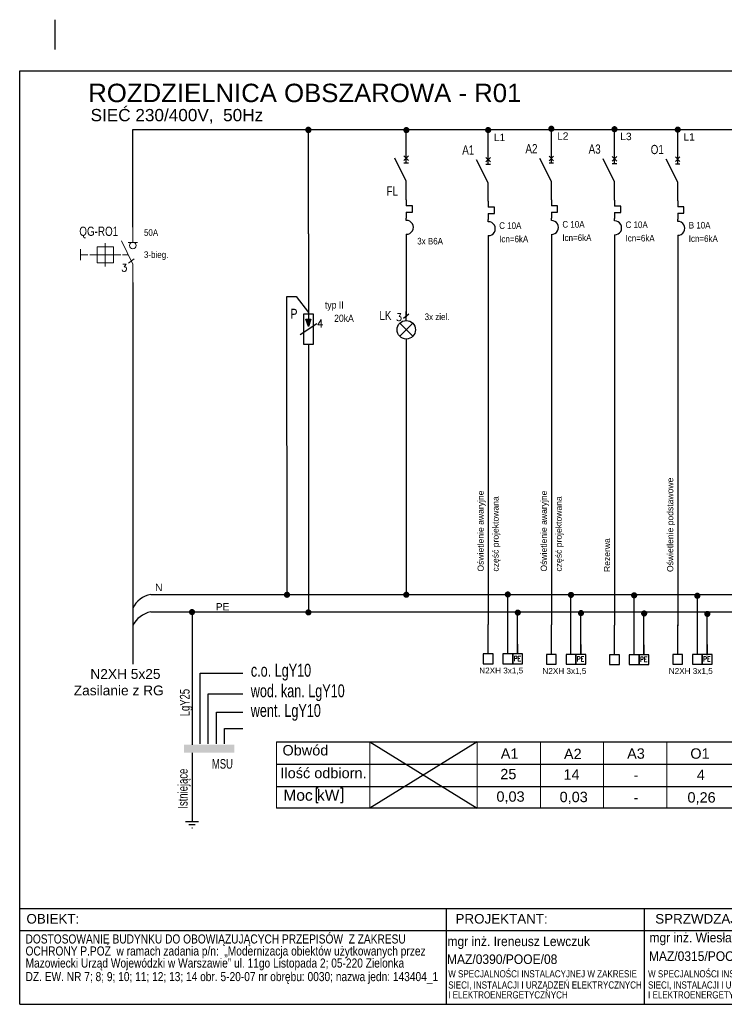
# Model space of a CAD drawing. Header units: millimetres. Extents: x 83969 to 164243, y -22860 to 4849.
# Tile 13 of 116: x 163266 to 163323, y -22523 to -22443. Entities that reach past the tile are written whole.
import ezdxf
from ezdxf.enums import TextEntityAlignment as Align

# ---------------------------------------------------------------- set-up
doc = ezdxf.new("R2010")
doc.units = ezdxf.units.MM
for name, pattern in [('ACAD_ISO04W100', [30, 24, -3, 0, -3]), ('DASHDOT', [25.4, 12.7, -6.35, 0, -6.35]), ('DASHED', [19.05, 12.7, -6.35])]:
    doc.linetypes.add(name, pattern=pattern)
doc.layers.get('0').update_dxf_attribs({"color": 251, "lineweight": 0})
for name, color, linetype in [('! GB N', 5, 'Continuous'), ('! GB Odbiory', 7, 'Continuous'), ('! GB Opis', 7, 'Continuous'), ('! GB PE', 96, 'Continuous'), ('! GB Przewody', 7, 'Continuous'), ('! GB Zabezpieczenia', 7, 'Continuous'), ('!TABELKA', 7, 'Continuous'), ('2DE_TXTART', 7, 'Continuous'), ('2DE_TXTCAR', 7, 'Continuous'), ('2DE_TXTFUN', 7, 'Continuous'), ('2DE_TXTLNK', 7, 'Continuous'), ('2DE_TXTMAN', 7, 'Continuous'), ('2DE_TXTNUM', 7, 'Continuous'), ('2DE_TXTORD', 7, 'Continuous'), ('2DE_TXTOTH', 7, 'Continuous'), ('2DE_TXTPFN', 7, 'Continuous'), ('2DE_TXTPIN', 7, 'Continuous'), ('B_strefy', 253, 'Continuous'), ('BGRUBA', 5, 'Continuous'), ('ROZDZIELNICE', 7, 'Continuous')]:
    doc.layers.add(name, color=color, linetype=linetype)
for name, color, linetype, lineweight in [('2DE_OBJ_Hager', 7, 'Continuous', 18), ('E_schematy 2', 3, 'Continuous', 20), ('E_TXT', 3, 'Continuous', 25)]:
    doc.layers.add(name, color=color, linetype=linetype, lineweight=lineweight)
doc.styles.add('Arial', font='arial.ttf')
doc.styles.add('CP_ATTR', font='ROMANS.SHX')
doc.styles.add('CP_ELATT', font='cp_simplex.shx')
doc.styles.add('CP_ELATT_IT', font='cp_simplex.shx', dxfattribs={"oblique": 15})
doc.styles.add('Romans', font='romans.shx', dxfattribs={"width": 0.8})
doc.styles.get("Standard").update_dxf_attribs({"font": 'arial.ttf'})

# ---------------------------------------------------------------- blocks, each defined once
blk = doc.blocks.new('cpelv_niecJ7_ns0085')
for p, q in [((-0.74, 3.15), (0.74, 4.35)), ((0, 2.5), (0, 5)), ((1.77, 1.77), (-1.77, -1.77)), ((-1.77, 1.77), (1.77, -1.77)), ((0, -2.5), (0, -5))]:
    blk.add_line(p, q)
blk.add_circle((0, 0), 2.5)
at = {"style": 'CP_ATTR'}
blk.add_text('3', height=2, dxfattribs=at).set_placement((-2.81, 2.41))
at = {"linetype": 'ByBlock', "style": 'CP_ELATT_IT', "flags": 9}
for tag in ['VOLTAGE', 'IP', 'CURRENT', 'EL-STATUS', 'POWER', 'PRODUCT-TYPE', 'NUMBER', 'GROUP', 'NAME']:
    blk.add_attdef(tag, (1, 0.94), '', height=0.1, dxfattribs=at)
at = {"layer": '2DE_TXTART', "linetype": 'ByBlock', "style": 'CP_ELATT', "width": 0.9, "flags": 8}
blk.add_attdef('ARTICLE', (5, 2.64), '', height=1.8, dxfattribs=at)
at = {"layer": '2DE_TXTCAR', "linetype": 'ByBlock', "style": 'CP_ELATT', "width": 0.8, "flags": 8}
blk.add_attdef('CHARACTER', text='', height=2.5, dxfattribs=at).set_placement((-4, -1.36), align=Align.RIGHT)
at = {"layer": '2DE_TXTFUN', "linetype": 'ByBlock', "style": 'CP_ELATT', "width": 0.9, "flags": 8}
blk.add_attdef('FUNCTION', (5, -6.36), '', height=1.8, dxfattribs=at)
at = {"layer": '2DE_TXTLNK', "linetype": 'ByBlock', "style": 'CP_ELATT_IT', "oblique": 15, "width": 0.8, "flags": 8}
blk.add_attdef('LINK', text='', height=2.5, dxfattribs=at).set_placement((-4, -5.36), align=Align.RIGHT)
at = {"layer": '2DE_TXTMAN', "linetype": 'ByBlock', "style": 'CP_ELATT', "width": 0.9, "flags": 8}
blk.add_attdef('PRODUCER', (5, -0.36), '', height=1.8, dxfattribs=at)
at = {"layer": '2DE_TXTNUM', "linetype": 'ByBlock', "style": 'CP_ELATT', "width": 0.8, "flags": 8}
blk.add_attdef('TAG', text='', height=2.5, dxfattribs=at).set_placement((-4, 2.64), align=Align.RIGHT)
at = {"layer": '2DE_TXTORD', "linetype": 'ByBlock', "style": 'CP_ELATT', "width": 0.9, "flags": 8}
blk.add_attdef('ORDER-NO', (5, -3.36), '', height=1.8, dxfattribs=at)
at = {"layer": '2DE_TXTOTH', "linetype": 'ByBlock', "style": 'CP_ELATT', "width": 0.9, "flags": 8}
blk.add_attdef('OTHER', (5, -9.36), '', height=1.8, dxfattribs=at)
at = {"layer": '2DE_TXTPFN', "linetype": 'ByBlock', "style": 'CP_ELATT', "width": 0.8, "flags": 8}
blk.add_attdef('CF1', (0.5, 5.5), '', height=1.8, dxfattribs=at)
blk.add_attdef('CF2', text='', height=1.8, dxfattribs=at).set_placement((0.5, -5.5), align=Align.TOP_LEFT)
at = {"layer": '2DE_TXTPIN', "linetype": 'ByBlock', "style": 'CP_ELATT', "width": 0.8, "flags": 8}
blk.add_attdef('CP1', (-0.8, 5), '', height=1.8, rotation=90, dxfattribs=at)
blk.add_attdef('CP2', text='', height=1.8, rotation=90, dxfattribs=at).set_placement((-0.8, -5), align=Align.RIGHT)
blk = doc.blocks.new('cpelv_niec07_ns0026h')
for p, q in [((0, 2.5), (0, 7.5)), ((0, -2.5), (-3.12, 3.75)), ((0.62, 4.38), (-0.63, 3.12)), ((-0.63, 4.38), (0.62, 3.12)), ((-0.63, 2.5), (0.62, 2.5)), ((0, -7.5), (0, -2.5)), ((0, -7.5), (0, -9.15)), ((1.7, -9.15), (0, -9.15)), ((1.7, -10.85), (1.7, -9.15)), ((0, -10.85), (1.7, -10.85)), ((0, -10.85), (0, -12.5)), ((0, -13.12), (0, -12.5)), ((0, -16.87), (0, -17.5))]:
    blk.add_line(p, q)
at = {"linetype": 'Continuous'}
blk.add_line((0, -17.5), (0, -22.5), dxfattribs=at)
blk.add_arc((0.06, -15), 1.88, 268.2798, 91.7202)
at = {"linetype": 'ByBlock', "style": 'CP_ELATT_IT', "flags": 9}
for tag in ['VOLTAGE', 'IP', 'CURRENT', 'EL-STATUS', 'POWER', 'PRODUCT-TYPE', 'NUMBER', 'GROUP', 'NAME']:
    blk.add_attdef(tag, (1, 0.94), '', height=0.1, dxfattribs=at)
at = {"layer": '2DE_TXTART', "linetype": 'ByBlock', "style": 'CP_ELATT', "width": 0.9, "flags": 8}
blk.add_attdef('ARTICLE', (3, 5.14), '', height=1.8, dxfattribs=at)
at = {"layer": '2DE_TXTCAR', "linetype": 'ByBlock', "style": 'CP_ELATT', "width": 0.8, "flags": 8}
blk.add_attdef('CHARACTER', text='', height=2.5, dxfattribs=at).set_placement((-4, -6.86), align=Align.RIGHT)
at = {"layer": '2DE_TXTFUN', "linetype": 'ByBlock', "style": 'CP_ELATT', "width": 0.9, "flags": 8}
blk.add_attdef('FUNCTION', (3, -3.86), '', height=1.8, dxfattribs=at)
at = {"layer": '2DE_TXTLNK', "linetype": 'ByBlock', "style": 'CP_ELATT_IT', "oblique": 15, "width": 0.8, "flags": 8}
blk.add_attdef('LINK', text='', height=2.5, dxfattribs=at).set_placement((-4, -10.86), align=Align.RIGHT)
at = {"layer": '2DE_TXTMAN', "linetype": 'ByBlock', "style": 'CP_ELATT', "width": 0.9, "flags": 8}
blk.add_attdef('PRODUCER', (3, 2.14), '', height=1.8, dxfattribs=at)
at = {"layer": '2DE_TXTNUM', "linetype": 'ByBlock', "style": 'CP_ELATT', "width": 0.8, "flags": 8}
blk.add_attdef('TAG', text='', height=2.5, dxfattribs=at).set_placement((-4, 5.14), align=Align.RIGHT)
at = {"layer": '2DE_TXTORD', "linetype": 'ByBlock', "style": 'CP_ELATT', "width": 0.9, "flags": 8}
blk.add_attdef('ORDER-NO', (3, -0.86), '', height=1.8, dxfattribs=at)
at = {"layer": '2DE_TXTOTH', "linetype": 'ByBlock', "style": 'CP_ELATT', "width": 0.9, "flags": 8}
blk.add_attdef('OTHER', (3, -6.86), '', height=1.8, dxfattribs=at)
at = {"layer": '2DE_TXTPFN', "linetype": 'ByBlock', "style": 'CP_ELATT', "width": 0.8, "flags": 8}
blk.add_attdef('CF1', (0.5, 8), '', height=1.8, dxfattribs=at)
blk.add_attdef('CF2', text='', height=1.8, dxfattribs=at).set_placement((0.5, -23), align=Align.TOP_LEFT)
at = {"layer": '2DE_TXTPIN', "linetype": 'ByBlock', "style": 'CP_ELATT', "width": 0.8, "flags": 8}
blk.add_attdef('CP1', (-0.8, 5.5), '', height=1.8, rotation=90, dxfattribs=at)
blk.add_attdef('CP2', text='', height=1.8, rotation=90, dxfattribs=at).set_placement((-0.8, -20.5), align=Align.RIGHT)
blk = doc.blocks.new('ramka A4')
at = {"linetype": 'ByBlock', "ltscale": 10}
blk.add_line((7.46, 199.45), (7.46, 205.66), dxfattribs=at)
for p, q in [((0.08, 0), (0.08, 195)), ((0.08, 195), (287.46, 195)), ((287.46, 0), (287.46, 195)), ((0.08, 20), (287.46, 20)), ((89.13, 20), (89.13, 0)), ((130.5, 20), (130.5, 0)), ((172.08, 20), (172.08, 0)), ((202.17, 20), (202.17, 0)), ((249.93, 20), (249.93, 0)), ((269.04, 20), (269.04, 0)), ((0.08, 15.39), (287.46, 15.39)), ((0.08, 0), (287.46, 0))]:
    blk.add_line(p, q)
for points in [[(249.93, 9.44), (269.04, 9.44)], [(249.93, 5.53), (269.04, 5.53)]]:
    blk.add_lwpolyline(points)
at = {"layer": '!TABELKA', "style": 'Arial'}
for s, height, width, p in [('DOSTOSOWANIE BUDYNKU DO OBOWIĄZUJĄCYCH PRZEPISÓW  Z ZAKRESU ', 1.9, 0.8, (1.3, 12.7)), ('mgr inż. Ireneusz Lewczuk', 2, 0.9, (89.41, 12.16)), ('mgr inż. Wiesław Kołodziej', 2, 0.9, (131.59, 12.94)), ('OCHRONY P.POŻ  w ramach zadania p/n:  „Modernizacja obiektów użytkowanych przez ', 1.9, 0.8, (1.3, 10.19)), ('mgr inż. Piotr Tarasiuk', 2, 0.9, (173.3, 11.9)), ('MAZ/0390/POOE/08', 2, 0.9, (89.3, 8.42)), ('MAZ/0315/POOE/15', 2, 0.9, (131.47, 9.06)), ('Mazowiecki Urząd Wojewódzki w Warszawie” ul. 11go Listopada 2; 05-220 Zielonka ', 1.9, 0.8, (1.3, 7.67)), ('DZ. EW. NR 7; 8; 9; 10; 11; 12; 13; 14 obr. 5-20-07 nr obrębu: 0030; nazwa jedn: 143404_1', 1.9, 0.8, (1.3, 4.84)), ('W SPECJALNOŚCI INSTALACYJNEJ W ZAKRESIE ', 1.5, 0.8, (89.57, 5.62)), ('W SPECJALNOŚCI INSTALACYJNEJ W ZAKRESIE ', 1.5, 0.8, (131.3, 5.62)), ('SIECI, INSTALACJI I URZĄDZEŃ ELEKTRYCZNYCH ', 1.5, 0.8, (89.57, 3.29)), ('SIECI, INSTALACJI I URZĄDZEŃ ELEKTRYCZNYCH ', 1.5, 0.8, (131.3, 3.29)), ('I ELEKTROENERGETYCZNYCH', 1.5, 0.8, (89.57, 1.22)), ('I ELEKTROENERGETYCZNYCH', 1.5, 0.8, (131.3, 1.22))]:
    blk.add_text(s, height=height, dxfattribs=dict(at, width=width)).set_placement(p)
at = {"style": 'Arial'}
for s, p in [('OBIEKT:', (1.49, 16.86)), ('PROJEKTANT:', (91.09, 16.86)), ('SPRZWDZAJĄCY:', (132.8, 16.86)), ('OPRACOWANIE:', (174.08, 16.86)), ('TEMAT:', (204.17, 16.86)), ('BRANŻA:', (251.93, 16.86)), ('NR RYS.', (269.46, 16.86)), ('FAZA:', (251.94, 6.5))]:
    blk.add_text(s, height=2, dxfattribs=at).set_placement(p)
blk = doc.blocks.new('cpelv_nJ7_22_03_00B4')
h = blk.add_hatch(color=256)
h.paths.add_polyline_path([(-0.62, 2.5), (0, 0.62), (0, 2.5)])
h.paths.add_polyline_path([(0, 2.5), (0, 0.62), (0.62, 2.5)])
for p, q in [((0, 7.5), (0, 0.62)), ((-0.62, 2.5), (0.62, 2.5)), ((0, 0.62), (-0.62, 2.5)), ((0.62, 2.5), (0, 0.62)), ((-2.09, -1.38), (2.09, 1.38)), ((0, -3.75), (0, -7.5))]:
    blk.add_line(p, q)
blk.add_lwpolyline([(-1.25, 3.75), (-1.25, -3.75), (1.25, -3.75), (1.25, 3.75)], close=True)
at = {"style": 'CP_ATTR'}
blk.add_text('4', height=2, dxfattribs=at).set_placement((2.09, 1.38), align=Align.MIDDLE_LEFT)
at = {"linetype": 'ByBlock', "style": 'CP_ELATT_IT', "flags": 9}
for tag in ['VOLTAGE', 'IP', 'CURRENT', 'EL-STATUS', 'POWER', 'PRODUCT-TYPE', 'NUMBER', 'GROUP', 'NAME']:
    blk.add_attdef(tag, (1, -1.56), '', height=0.1, dxfattribs=at)
at = {"layer": '2DE_TXTART', "linetype": 'ByBlock', "style": 'CP_ELATT', "width": 0.9, "flags": 8}
blk.add_attdef('ARTICLE', (5, 5.14), '', height=1.8, dxfattribs=at)
at = {"layer": '2DE_TXTCAR', "linetype": 'ByBlock', "style": 'CP_ELATT', "width": 0.8, "flags": 8}
blk.add_attdef('CHARACTER', text='', height=2.5, dxfattribs=at).set_placement((-4, -6.86), align=Align.RIGHT)
at = {"layer": '2DE_TXTFUN', "linetype": 'ByBlock', "style": 'CP_ELATT', "width": 0.9, "flags": 8}
blk.add_attdef('FUNCTION', (5, -3.86), '', height=1.8, dxfattribs=at)
at = {"layer": '2DE_TXTLNK', "linetype": 'ByBlock', "style": 'CP_ELATT_IT', "oblique": 15, "width": 0.8, "flags": 8}
blk.add_attdef('LINK', text='', height=2.5, dxfattribs=at).set_placement((-4, -10.86), align=Align.RIGHT)
at = {"layer": '2DE_TXTMAN', "linetype": 'ByBlock', "style": 'CP_ELATT', "width": 0.9, "flags": 8}
blk.add_attdef('PRODUCER', (5, 2.14), '', height=1.8, dxfattribs=at)
at = {"layer": '2DE_TXTNUM', "linetype": 'ByBlock', "style": 'CP_ELATT', "width": 0.8, "flags": 8}
blk.add_attdef('TAG', text='', height=2.5, dxfattribs=at).set_placement((-4, 5.14), align=Align.RIGHT)
at = {"layer": '2DE_TXTORD', "linetype": 'ByBlock', "style": 'CP_ELATT', "width": 0.9, "flags": 8}
blk.add_attdef('ORDER-NO', (5, -0.86), '', height=1.8, dxfattribs=at)
at = {"layer": '2DE_TXTOTH', "linetype": 'ByBlock', "style": 'CP_ELATT', "width": 0.9, "flags": 8}
blk.add_attdef('OTHER', (5, -6.86), '', height=1.8, dxfattribs=at)
at = {"layer": '2DE_TXTPFN', "linetype": 'ByBlock', "style": 'CP_ELATT', "width": 0.8, "flags": 8}
blk.add_attdef('CF1', (0.5, 8), '', height=1.8, dxfattribs=at)
blk.add_attdef('CF2', text='', height=1.8, dxfattribs=at).set_placement((0.5, -8), align=Align.TOP_LEFT)
at = {"layer": '2DE_TXTPIN', "linetype": 'ByBlock', "style": 'CP_ELATT', "width": 0.8, "flags": 8}
blk.add_attdef('CP1', (-0.8, 5.5), '', height=1.8, rotation=90, dxfattribs=at)
blk.add_attdef('CP2', text='', height=1.8, rotation=90, dxfattribs=at).set_placement((-0.8, -5.5), align=Align.RIGHT)
blk = doc.blocks.new('ZER')
at = {"color": 0, "linetype": 'Continuous'}
for p, q in [((20, 5.9), (-20, 5.9)), ((10, 15.9), (-10, 15.9)), ((0.8, 25.6), (-1.1, 25.6)), ((0, 0), (0, 5.9))]:
    blk.add_line(p, q, dxfattribs=at)
blk = doc.blocks.new('cpelv_n07_cp_09_N0d90')
for p, q in [((0, 3.38), (0, 7.5)), ((-7.5, 2.2), (-7.5, 3.2)), ((0, -2.5), (-3.12, 3.75)), ((-1.25, 3.38), (1.25, 3.38)), ((-14.2, 1.5), (-14.2, -1.5)), ((-14.2, 0), (-12.2, 0)), ((-11.7, 0), (-9.7, 0)), ((-9.7, 0), (-5.3, 0)), ((-7.5, 2.2), (-7.5, -2.2)), ((-5.3, 0), (-3.3, 0)), ((-2.8, 0), (-1.25, 0)), ((-7.5, -3.2), (-7.5, -2.2)), ((-1.16, -2.26), (0.32, -1.06)), ((0, -3.75), (0, -2.5)), ((0, -7.5), (0, -3.75))]:
    blk.add_line(p, q)
blk.add_lwpolyline([(-9.7, -2.2), (-5.3, -2.2), (-5.3, 2.2), (-9.7, 2.2)], close=True)
blk.add_circle((0, 2.5), 0.884)
at = {"style": 'CP_ATTR'}
blk.add_text('3', height=2, dxfattribs=at).set_placement((-3.19, -4.5))
at = {"linetype": 'ByBlock', "style": 'CP_ELATT_IT', "flags": 9}
for tag in ['VOLTAGE', 'IP', 'CURRENT', 'EL-STATUS', 'POWER', 'PRODUCT-TYPE', 'NUMBER', 'GROUP', 'NAME']:
    blk.add_attdef(tag, (1, -1.56), '', height=0.1, dxfattribs=at)
at = {"layer": '2DE_TXTART', "linetype": 'ByBlock', "style": 'CP_ELATT', "width": 0.9, "flags": 8}
blk.add_attdef('ARTICLE', (3, 5.14), '', height=1.8, dxfattribs=at)
at = {"layer": '2DE_TXTCAR', "linetype": 'ByBlock', "style": 'CP_ELATT', "width": 0.8, "flags": 8}
blk.add_attdef('CHARACTER', text='', height=2.5, dxfattribs=at).set_placement((-4, -6.86), align=Align.RIGHT)
at = {"layer": '2DE_TXTFUN', "linetype": 'ByBlock', "style": 'CP_ELATT', "width": 0.9, "flags": 8}
blk.add_attdef('FUNCTION', (3, -3.86), '', height=1.8, dxfattribs=at)
at = {"layer": '2DE_TXTLNK', "linetype": 'ByBlock', "style": 'CP_ELATT_IT', "oblique": 15, "width": 0.8, "flags": 8}
blk.add_attdef('LINK', text='', height=2.5, dxfattribs=at).set_placement((-4, -10.86), align=Align.RIGHT)
at = {"layer": '2DE_TXTMAN', "linetype": 'ByBlock', "style": 'CP_ELATT', "width": 0.9, "flags": 8}
blk.add_attdef('PRODUCER', (3, 2.14), '', height=1.8, dxfattribs=at)
at = {"layer": '2DE_TXTNUM', "linetype": 'ByBlock', "style": 'CP_ELATT', "width": 0.8, "flags": 8}
blk.add_attdef('TAG', text='', height=2.5, dxfattribs=at).set_placement((-4, 5.14), align=Align.RIGHT)
at = {"layer": '2DE_TXTORD', "linetype": 'ByBlock', "style": 'CP_ELATT', "width": 0.9, "flags": 8}
blk.add_attdef('ORDER-NO', (3, -0.86), '', height=1.8, dxfattribs=at)
at = {"layer": '2DE_TXTOTH', "linetype": 'ByBlock', "style": 'CP_ELATT', "width": 0.9, "flags": 8}
blk.add_attdef('OTHER', (3, -6.86), '', height=1.8, dxfattribs=at)
at = {"layer": '2DE_TXTPFN', "linetype": 'ByBlock', "style": 'CP_ELATT', "width": 0.8, "flags": 8}
blk.add_attdef('CF1', (0.5, 8), '', height=1.8, dxfattribs=at)
blk.add_attdef('CF2', text='', height=1.8, dxfattribs=at).set_placement((0.5, -8), align=Align.TOP_LEFT)
at = {"layer": '2DE_TXTPIN', "linetype": 'ByBlock', "style": 'CP_ELATT', "width": 0.8, "flags": 8}
blk.add_attdef('CP1', (-0.8, 5.5), '', height=1.8, rotation=90, dxfattribs=at)
blk.add_attdef('CP2', text='', height=1.8, rotation=90, dxfattribs=at).set_placement((-0.8, -5.5), align=Align.RIGHT)
blk = doc.blocks.new('LISTWA 1_N_PE')
for p, q in [((0, -24), (0, 0)), ((16, -24), (16, -8)), ((24, -16), (24, -24))]:
    blk.add_line(p, q)
for points in [[(-4, -32), (4, -32), (4, -24), (-4, -24)], [(12, -32), (20, -32), (20, -24), (12, -24)], [(20, -32), (28, -32), (28, -24), (20, -24)]]:
    blk.add_lwpolyline(points, close=True)
at = {"style": 'Romans', "width": 0.8}
blk.add_text('PE', height=4, dxfattribs=at).set_placement((20.73, -29.79))
at = {"width": 0.75}
blk.add_attdef('N', (12.85, -30.3), '', height=4, dxfattribs=at)
for tag, p in [('PRZEWÓD', (-4.36, -39.93)), ('MOC', (6.8, -47.63))]:
    blk.add_attdef(tag, p, '', height=4.75)
at = {"flags": 4}
blk.add_attdef('NR ', (9.64, -55.59), '', height=4.75, dxfattribs=at)

msp = doc.modelspace()

# ---------------------------------------------------------------- hatches: boundary and pattern name
at = {"layer": '! GB PE', "linetype": 'ACAD_ISO04W100'}
for points in [[(163279.369, -22502.326), (163281.994, -22502.326), (163281.994, -22502.982), (163279.369, -22502.982)], [(163280.854, -22502.326), (163283.479, -22502.326), (163283.479, -22502.982), (163280.854, -22502.982)]]:
    msp.add_hatch(color=96, dxfattribs=at).paths.add_polyline_path(points)

# ---------------------------------------------------------------- linework, layer by layer
at = {"layer": '! GB N'}
msp.add_line((163297.469, -22470.026), (163297.469, -22490.111), dxfattribs=at)
at = {"layer": '! GB N', "ltscale": 2}
msp.add_line((163276.674, -22490.076), (163378.069, -22490.076), dxfattribs=at)
at = {"layer": '! GB N'}
for points in [[(163287.763, -22490.11), (163287.76, -22465.817), (163288.504, -22465.814)], [(163288.504, -22465.814), (163289.504, -22467.109)]]:
    msp.add_lwpolyline(points, dxfattribs=at)
at = {"layer": '! GB N', "color": 5, "linetype": 'DASHED', "ltscale": 2, "const_width": 0.25}
for points in [[(163305.617, -22490.086, 1), (163305.867, -22490.086, 1)], [(163310.763, -22490.122, 1), (163311.013, -22490.122, 1)], [(163315.908, -22490.158, 1), (163316.158, -22490.158, 1)], [(163321.054, -22490.193, 1), (163321.304, -22490.193, 1)]]:
    msp.add_lwpolyline(points, format="xyb", close=True, dxfattribs=at)
at = {"layer": '! GB N', "const_width": 0.25}
for points in [[(163287.638, -22490.112, 1), (163287.888, -22490.112, 1)], [(163297.348, -22490.111, 1), (163297.598, -22490.111, 1)]]:
    msp.add_lwpolyline(points, format="xyb", close=True, dxfattribs=at)
at = {"layer": '! GB N', "ltscale": 2}
msp.add_arc((163277.032, -22492.045), 2.001, 100.30922, 155.60395, dxfattribs=at)
at = {"layer": '! GB PE', "ltscale": 2}
msp.add_line((163276.674, -22491.508), (163378.069, -22491.517), dxfattribs=at)
msp.add_lwpolyline([(163289.504, -22470.903), (163289.504, -22491.554)], dxfattribs=at)
at = {"layer": '! GB PE', "color": 96, "linetype": 'DASHDOT', "ltscale": 2, "const_width": 0.25}
for points in [[(163279.899, -22491.518, 1), (163280.149, -22491.518, 1)], [(163289.379, -22491.547, 1), (163289.629, -22491.547, 1)]]:
    msp.add_lwpolyline(points, format="xyb", close=True, dxfattribs=at)
at = {"layer": '! GB PE', "ltscale": 2}
msp.add_arc((163277.032, -22493.477), 2.001, 100.30922, 155.60395, dxfattribs=at)
at = {"layer": '! GB Przewody'}
for p, q in [((163289.504, -22454.247), (163289.504, -22452.258)), ((163297.469, -22454.236), (163297.469, -22452.484)), ((163304.142, -22454.609), (163304.142, -22452.255)), ((163309.288, -22454.505), (163309.288, -22452.15)), ((163314.433, -22454.541), (163314.433, -22452.186)), ((163319.579, -22454.576), (163319.579, -22452.221)), ((163289.504, -22460.707), (163289.504, -22454.247)), ((163289.504, -22460.707), (163289.504, -22466.961)), ((163297.469, -22461.211), (163297.469, -22467.465))]:
    msp.add_line(p, q, dxfattribs=at)
at = {"layer": '! GB Przewody', "linetype": 'ACAD_ISO04W100', "ltscale": 4}
msp.add_line((163280.024, -22491.509), (163280.025, -22502.326), dxfattribs=at)
at = {"layer": '! GB Przewody', "linetype": 'ACAD_ISO04W100', "ltscale": 3}
for p, q in [((163280.682, -22502.25), (163280.682, -22496.506)), ((163280.682, -22496.506), (163284.151, -22496.506)), ((163281.338, -22498.188), (163284.151, -22498.188)), ((163281.338, -22502.25), (163281.338, -22498.188)), ((163282.009, -22499.687), (163284.151, -22499.687)), ((163282.009, -22502.25), (163282.009, -22499.687)), ((163282.665, -22501.015), (163284.151, -22501.015)), ((163282.665, -22502.25), (163282.665, -22501.015))]:
    msp.add_line(p, q, dxfattribs=at)
at = {"layer": '! GB Przewody', "linetype": 'ACAD_ISO04W100'}
msp.add_line((163280.025, -22502.982), (163280.025, -22508.481), dxfattribs=at)
at = {"layer": '! GB Przewody', "const_width": 0.25}
for points in [[(163289.374, -22452.226, 1), (163289.624, -22452.226, 1)], [(163289.379, -22452.258, 1), (163289.629, -22452.258, 1)], [(163297.359, -22452.258, 1), (163297.609, -22452.258, 1)], [(163304.017, -22452.255, 1), (163304.267, -22452.255, 1)], [(163309.163, -22452.15, 1), (163309.413, -22452.15, 1)], [(163314.308, -22452.186, 1), (163314.558, -22452.186, 1)], [(163319.454, -22452.221, 1), (163319.704, -22452.221, 1)], [(163306.433, -22491.564, 1), (163306.683, -22491.564, 1)], [(163311.578, -22491.6, 1), (163311.828, -22491.6, 1)], [(163316.724, -22491.635, 1), (163316.974, -22491.635, 1)], [(163321.87, -22491.671, 1), (163322.12, -22491.671, 1)]]:
    msp.add_lwpolyline(points, format="xyb", close=True, dxfattribs=at)
at = {"layer": '! GB Przewody'}
for points in [[(163275.211, -22452.221), (163378.069, -22452.221)], [(163275.211, -22460.167), (163275.211, -22452.221)], [(163304.142, -22462.542), (163304.142, -22492.528)], [(163309.288, -22462.438), (163309.288, -22492.564)], [(163314.433, -22462.473), (163314.433, -22492.599)], [(163319.579, -22462.43), (163319.579, -22492.635)], [(163305.742, -22494.69), (163305.741, -22490.086)], [(163310.888, -22494.726), (163310.887, -22490.122)], [(163316.034, -22494.761), (163316.033, -22490.158)], [(163321.18, -22494.797), (163321.179, -22490.193)], [(163306.542, -22494.928), (163306.542, -22491.635)], [(163311.688, -22494.964), (163311.688, -22491.671)], [(163316.833, -22494.999), (163316.833, -22491.706)], [(163321.979, -22495.035), (163321.979, -22491.742)]]:
    msp.add_lwpolyline(points, dxfattribs=at)
at = {"layer": 'B_strefy', "color": 7, "linetype": 'Continuous'}
for p, q in [((163286.906, -22503.9), (163378.069, -22503.9)), ((163286.906, -22505.73), (163378.069, -22505.73)), ((163378.069, -22507.497), (163286.906, -22507.497))]:
    msp.add_line(p, q, dxfattribs=at)
at = {"layer": 'BGRUBA', "color": 7, "linetype": 'Continuous'}
for p, q in [((163290.126, -22505.832), (163290.126, -22507.042)), ((163290.126, -22505.833), (163290.288, -22505.833)), ((163292.11, -22505.831), (163292.272, -22505.831)), ((163292.271, -22505.832), (163292.271, -22507.042)), ((163290.126, -22507.042), (163290.288, -22507.042)), ((163292.107, -22507.042), (163292.27, -22507.042))]:
    msp.add_line(p, q, dxfattribs=at)
at = {"layer": 'E_schematy 2', "color": 7, "linetype": 'Continuous'}
for p, q in [((163286.906, -22507.497), (163286.906, -22502.095)), ((163294.519, -22502.095), (163294.519, -22507.461)), ((163294.519, -22502.095), (163294.519, -22507.461)), ((163294.519, -22502.095), (163294.519, -22507.497)), ((163294.519, -22502.095), (163294.519, -22507.461)), ((163294.519, -22502.095), (163294.519, -22507.497)), ((163294.519, -22502.131), (163294.519, -22507.497)), ((163303.247, -22502.095), (163303.247, -22507.497)), ((163308.393, -22502.131), (163308.393, -22507.532)), ((163313.539, -22502.095), (163313.539, -22507.497)), ((163318.685, -22502.095), (163318.685, -22507.497)), ((163286.906, -22507.497), (163286.906, -22503.798)), ((163286.906, -22503.9), (163378.069, -22503.9)), ((163286.906, -22503.9), (163378.069, -22503.9)), ((163286.906, -22505.73), (163378.069, -22505.73)), ((163286.906, -22505.73), (163378.069, -22505.73)), ((163378.069, -22507.497), (163286.906, -22507.497)), ((163378.069, -22507.497), (163286.906, -22507.497))]:
    msp.add_line(p, q, dxfattribs=at)
at = {"layer": 'ROZDZIELNICE'}
for points in [[(163275.211, -22464.667), (163275.211, -22495.762)], [(163286.906, -22502.095), (163378.069, -22502.095)], [(163294.519, -22502.095), (163303.247, -22507.497)], [(163303.247, -22502.095), (163294.519, -22507.497)]]:
    msp.add_lwpolyline(points, dxfattribs=at)

# ---------------------------------------------------------------- block references
at = {"layer": '! GB Odbiory'}
ref = msp.add_blockref('LISTWA 1_N_PE', (163304.142, -22492.528), dxfattribs=dict(at, xscale=0.1, yscale=0.1, zscale=0.1))
ref.add_attrib('PRZEWÓD', 'N2XH 3x1,5', (163303.418, -22496.521), dxfattribs={"layer": '0', "height": 0.4752, "style": 'Arial'})
ref = msp.add_blockref('LISTWA 1_N_PE', (163309.288, -22492.564), dxfattribs=dict(at, xscale=0.1, yscale=0.1, zscale=0.1))
ref.add_attrib('PRZEWÓD', 'N2XH 3x1,5', (163308.564, -22496.557), dxfattribs={"layer": '0', "height": 0.4752, "style": 'Arial'})
at = {"layer": '! GB Odbiory', "xscale": 0.1, "yscale": 0.1, "zscale": 0.1}
msp.add_blockref('LISTWA 1_N_PE', (163314.433, -22492.599), dxfattribs=at)
at = {"layer": '! GB Odbiory'}
ref = msp.add_blockref('LISTWA 1_N_PE', (163319.579, -22492.564), dxfattribs=dict(at, xscale=0.1, yscale=0.1, zscale=0.1))
ref.add_attrib('PRZEWÓD', 'N2XH 3x1,5', (163318.855, -22496.558), dxfattribs={"layer": '0', "height": 0.4752, "style": 'Arial'})
at = {"layer": '! GB PE', "color": 3, "linetype": 'ACAD_ISO04W100', "xscale": 0.02625, "yscale": 0.02625, "zscale": 0.02625, "rotation": 180}
msp.add_blockref('ZER', (163280.029, -22508.418), dxfattribs=at)
at = {"layer": '! GB Zabezpieczenia'}
ref = msp.add_blockref('cpelv_niec07_ns0026h', (163297.469, -22455.678), dxfattribs=dict(at, xscale=0.3, yscale=0.3, zscale=0.3))
ref.add_attrib('TAG', 'FL', dxfattribs={"layer": '2DE_TXTNUM', "color": 7, "linetype": 'ByBlock', "height": 0.75, "style": 'CP_ELATT', "width": 0.8, "flags": 8}).set_placement((163296.802, -22457.597), align=Align.RIGHT)
ref.add_attrib('ARTICLE', '3x B6A', (163298.369, -22461.575), dxfattribs={"layer": '2DE_TXTART', "color": 7, "linetype": 'ByBlock', "height": 0.54, "style": 'CP_ELATT', "width": 0.9, "flags": 8})
ref = msp.add_blockref('cpelv_niec07_ns0026h', (163304.142, -22455.792), dxfattribs=dict(at, xscale=0.3, yscale=0.3, zscale=0.3))
ref.add_attrib('TAG', 'A1', dxfattribs={"layer": '2DE_TXTNUM', "color": 7, "linetype": 'ByBlock', "height": 0.75, "style": 'CP_ELATT', "width": 0.8, "flags": 8}).set_placement((163303.013, -22454.248), align=Align.RIGHT)
ref.add_attrib('ARTICLE', 'C 10A', (163305.042, -22460.309), dxfattribs={"layer": '2DE_TXTART', "color": 7, "linetype": 'ByBlock', "height": 0.54, "style": 'CP_ELATT', "width": 0.9, "flags": 8})
ref.add_attrib('PRODUCER', 'Icn=6kA', (163305.042, -22461.4), dxfattribs={"layer": '2DE_TXTMAN', "color": 7, "linetype": 'ByBlock', "height": 0.54, "style": 'CP_ELATT', "width": 0.9, "flags": 8})
ref = msp.add_blockref('cpelv_niec07_ns0026h', (163309.288, -22455.688), dxfattribs=dict(at, xscale=0.3, yscale=0.3, zscale=0.3))
ref.add_attrib('TAG', 'A2', dxfattribs={"layer": '2DE_TXTNUM', "color": 7, "linetype": 'ByBlock', "height": 0.75, "style": 'CP_ELATT', "width": 0.8, "flags": 8}).set_placement((163308.159, -22454.144), align=Align.RIGHT)
ref.add_attrib('ARTICLE', 'C 10A', (163310.188, -22460.204), dxfattribs={"layer": '2DE_TXTART', "color": 7, "linetype": 'ByBlock', "height": 0.54, "style": 'CP_ELATT', "width": 0.9, "flags": 8})
ref.add_attrib('PRODUCER', 'Icn=6kA', (163310.188, -22461.296), dxfattribs={"layer": '2DE_TXTMAN', "color": 7, "linetype": 'ByBlock', "height": 0.54, "style": 'CP_ELATT', "width": 0.9, "flags": 8})
ref = msp.add_blockref('cpelv_niec07_ns0026h', (163314.433, -22455.723), dxfattribs=dict(at, xscale=0.3, yscale=0.3, zscale=0.3))
ref.add_attrib('TAG', 'A3', dxfattribs={"layer": '2DE_TXTNUM', "color": 7, "linetype": 'ByBlock', "height": 0.75, "style": 'CP_ELATT', "width": 0.8, "flags": 8}).set_placement((163313.305, -22454.18), align=Align.RIGHT)
ref.add_attrib('ARTICLE', 'C 10A', (163315.333, -22460.24), dxfattribs={"layer": '2DE_TXTART', "color": 7, "linetype": 'ByBlock', "height": 0.54, "style": 'CP_ELATT', "width": 0.9, "flags": 8})
ref.add_attrib('PRODUCER', 'Icn=6kA', (163315.333, -22461.331), dxfattribs={"layer": '2DE_TXTMAN', "color": 7, "linetype": 'ByBlock', "height": 0.54, "style": 'CP_ELATT', "width": 0.9, "flags": 8})
ref = msp.add_blockref('cpelv_niec07_ns0026h', (163319.579, -22455.759), dxfattribs=dict(at, xscale=0.3, yscale=0.3, zscale=0.3))
ref.add_attrib('TAG', 'O1', dxfattribs={"layer": '2DE_TXTNUM', "color": 7, "linetype": 'ByBlock', "height": 0.75, "style": 'CP_ELATT', "width": 0.8, "flags": 8}).set_placement((163318.451, -22454.215), align=Align.RIGHT)
ref.add_attrib('ARTICLE', 'B 10A', (163320.479, -22460.276), dxfattribs={"layer": '2DE_TXTART', "color": 7, "linetype": 'ByBlock', "height": 0.54, "style": 'CP_ELATT', "width": 0.9, "flags": 8})
ref.add_attrib('PRODUCER', 'Icn=6kA', (163320.479, -22461.367), dxfattribs={"layer": '2DE_TXTMAN', "color": 7, "linetype": 'ByBlock', "height": 0.54, "style": 'CP_ELATT', "width": 0.9, "flags": 8})
ref = msp.add_blockref('cpelv_niecJ7_ns0085', (163297.469, -22468.526), dxfattribs=dict(at, xscale=0.3, yscale=0.3, zscale=0.3))
ref.add_attrib('ARTICLE', '3x ziel.', (163298.969, -22467.735), dxfattribs={"layer": '! GB Opis', "linetype": 'ByBlock', "height": 0.54, "style": 'CP_ELATT', "width": 0.9, "flags": 8})
ref.add_attrib('TAG', 'LK', dxfattribs={"layer": '! GB Opis', "linetype": 'ByBlock', "height": 0.75, "style": 'CP_ELATT', "width": 0.8, "flags": 8}).set_placement((163296.269, -22467.735), align=Align.RIGHT)
at = {"layer": '!TABELKA', "xscale": 0.3900000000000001, "yscale": 0.3900000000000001, "zscale": 0.3900000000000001}
msp.add_blockref('ramka A4', (163265.959, -22523.473), dxfattribs=at)
at = {"layer": '2DE_OBJ_Hager', "xscale": 0.3, "yscale": 0.3, "zscale": 0.3}
msp.add_blockref('cpelv_n07_cp_09_N0d90', (163275.211, -22462.417), dxfattribs=at).add_auto_attribs({'TAG': 'QG-RO1', 'ORDER-NO': '3-bieg.', 'ARTICLE': '50A'})
at = {"layer": 'ROZDZIELNICE', "color": 7}
ref = msp.add_blockref('cpelv_nJ7_22_03_00B4', (163289.504, -22468.466), dxfattribs=dict(at, xscale=0.3250000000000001, yscale=0.3250000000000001, zscale=0.3250000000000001))
ref.add_attrib('OTHER', '20kA', (163291.597, -22467.881), dxfattribs={"layer": '2DE_TXTOTH', "linetype": 'ByBlock', "height": 0.585, "style": 'CP_ELATT', "width": 0.9, "flags": 8})
ref.add_attrib('ARTICLE', 'typ II', (163290.849, -22466.796), dxfattribs={"layer": '0', "linetype": 'ByBlock', "height": 0.585, "style": 'CP_ELATT', "width": 0.9, "flags": 8})
ref.add_attrib('TAG', 'P', dxfattribs={"layer": '0', "linetype": 'ByBlock', "height": 0.813, "style": 'CP_ELATT', "width": 0.8, "flags": 8}).set_placement((163288.616, -22467.625), align=Align.RIGHT)

# ---------------------------------------------------------------- texts
at = {"layer": '! GB N', "color": 5, "style": 'Arial'}
msp.add_text('N', height=0.6, dxfattribs=at).set_placement((163277.02, -22489.812))
at = {"layer": '! GB Opis', "style": 'Arial'}
for s, height, p in [('ROZDZIELNICA OBSZAROWA - R01', 1.5, (163271.573, -22449.98)), ('SIEĆ 230/400V,  50Hz', 1, (163271.763, -22451.537))]:
    msp.add_text(s, height=height, dxfattribs=at).set_placement(p)
for s, p in [('Oświetlenie podstawowe', (163319.217, -22488.257)), ('część projektowana', (163304.992, -22488.221)), ('część projektowana', (163310.138, -22488.221)), ('Oświetlenie awaryjne', (163303.779, -22488.221)), ('Oświetlenie awaryjne', (163308.925, -22488.221)), ('Rezerwa', (163314.071, -22488.257))]:
    msp.add_text(s, height=0.5, rotation=90, dxfattribs=at).set_placement(p)
at = {"layer": '! GB Opis', "color": 0, "style": 'Arial'}
for s, p in [('N2XH 5x25', (163271.746, -22496.965)), ('Zasilanie z RG', (163270.393, -22498.304))]:
    msp.add_text(s, height=0.8, dxfattribs=at).set_placement(p)
at = {"layer": '! GB Opis', "linetype": 'Continuous', "style": 'Arial', "width": 0.7}
for s, height, p in [('c.o. LgY10', 1.05, (163284.818, -22496.786)), ('wod. kan. LgY10', 1.05, (163284.812, -22498.46)), ('went. LgY10', 1.05, (163284.809, -22500.062)), ('MSU', 0.7875, (163281.643, -22504.279))]:
    msp.add_text(s, height=height, dxfattribs=at).set_placement(p)
for s, p in [('LgY25', (163279.826, -22500.009)), ('Istniejące', (163279.668, -22507.534))]:
    msp.add_text(s, height=0.7875, rotation=90, dxfattribs=at).set_placement(p)
at = {"layer": '! GB PE', "color": 96, "style": 'Arial'}
msp.add_text('PE', height=0.6, dxfattribs=at).set_placement((163281.956, -22491.392))
at = {"layer": '! GB Zabezpieczenia', "color": 1, "linetype": 'Continuous', "style": 'Arial'}
for s, p in [('L1', (163304.605, -22453.146)), ('L2', (163309.751, -22453.042)), ('L3', (163314.897, -22453.077)), ('L1', (163320.043, -22453.113))]:
    msp.add_text(s, height=0.6, dxfattribs=at).set_placement(p)
at = {"layer": 'E_TXT', "color": 7, "linetype": 'Continuous', "style": 'Arial'}
for s, height, p in [('Obwód', 0.8438, (163287.39, -22503.201)), ('A1', 0.8438, (163305.169, -22503.468)), ('A2', 0.8438, (163310.315, -22503.503)), ('A3', 0.8438, (163315.46, -22503.468)), ('O1', 0.8438, (163320.606, -22503.468)), ('Ilość odbiorn.', 0.84375, (163287.228, -22505.053)), ('25', 0.8438, (163305.13, -22505.139)), ('14', 0.8438, (163310.276, -22505.174)), ('-', 0.844, (163315.99, -22505.21)), ('4', 0.844, (163321.136, -22505.21)), ('Moc kW', 0.904, (163287.468, -22506.889)), ('0,03', 0.8438, (163304.817, -22506.97)), ('0,03', 0.8438, (163309.963, -22507.005)), ('-', 0.844, (163315.99, -22507.04)), ('0,26', 0.8438, (163320.375, -22507.04))]:
    msp.add_text(s, height=height, dxfattribs=at).set_placement(p)

doc.saveas('drawing.dxf')
